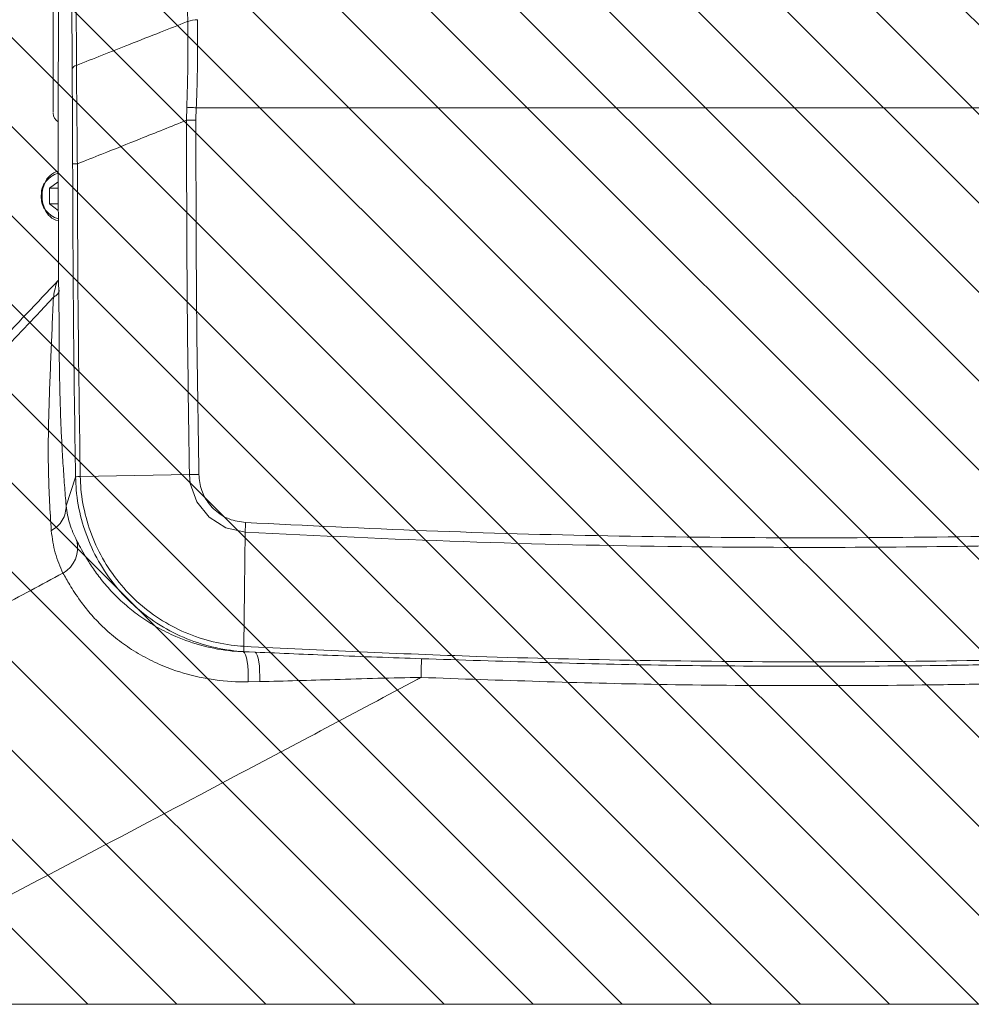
# Model space of a CAD drawing. Header units: millimetres. Extents: x 0 to 8410, y 0 to 5940.
# Tile 36 of 180: x 1153 to 1345, y 4078 to 4276. Entities that reach past the tile are written whole.
import ezdxf

# ---------------------------------------------------------------- set-up
doc = ezdxf.new("R2010")
doc.units = ezdxf.units.MM
doc.header["$LTSCALE"] = 10
doc.linetypes.add('CENTERX2', pattern=[20.32, 12.7, -2.54, 2.54, -2.54])

msp = doc.modelspace()

# ---------------------------------------------------------------- hatches: boundary and pattern name
at = {"linetype": 'Continuous'}
h = msp.add_hatch(dxfattribs=at)
h.set_pattern_fill('ANSI31', color=8, scale=4, angle=90, style=0)
h.paths.add_polyline_path([(1125.65, 4477.87), (1125.65, 4077.87), (1575.65, 4077.87), (1575.65, 4477.87)], flags=0)

# ---------------------------------------------------------------- linework, layer by layer
at = {"color": 8, "linetype": 'Continuous', "lineweight": 0}
for p, q in [((1163.45, 4266.47), (1163.33, 4333.21)), ((1164.2, 4333.95), (1164.32, 4267.22)), ((1186.77, 4276.08), (1186.77, 4276.08)), ((1186.53, 4256.14), (1186.57, 4258.76)), ((1188.48, 4258.66), (1188.42, 4256.14)), ((1407.53, 4258.66), (1188.48, 4258.66)), ((1162.26, 4178.4), (1164.16, 4184.19)), ((1198.02, 4149), (1198, 4148.97)), ((1198, 4148.97), (1200.39, 4148.88)), ((1200.39, 4148.88), (1198.02, 4149)), ((1201.28, 4142.94), (1198.96, 4142.9))]:
    msp.add_line(p, q, dxfattribs=at)
at = {"color": 7, "linetype": 'Continuous', "lineweight": 0}
for p, q in [((1158.9, 4242.46), (1160.66, 4243.75)), ((1158.9, 4239.28), (1158.9, 4242.46)), ((1160.67, 4242.46), (1158.9, 4242.46)), ((1160.68, 4237.98), (1158.9, 4239.28)), ((1160.68, 4239.28), (1158.9, 4239.28)), ((1160.61, 4223.79), (1160.62, 4223.81)), ((1164.16, 4184.2), (1164.16, 4184.19)), ((1165.11, 4184.31), (1187.12, 4184.71)), ((1198.02, 4149), (1198.03, 4149)), ((1125.65, 4077.87), (1575.65, 4077.87))]:
    msp.add_line(p, q, dxfattribs=at)
at = {"color": 7, "linetype": 'CENTERX2', "lineweight": 0}
msp.add_line((1766.15, 4077.87), (994.16, 4077.87), dxfattribs=at)
at = {"color": 8, "linetype": 'Continuous', "lineweight": 0, "flags": 128}
for points in [[(1186.57, 4258.76), (1186.77, 4258.75), (1186.99, 4258.74), (1187.22, 4258.73), (1187.45, 4258.72), (1187.7, 4258.7), (1187.96, 4258.69), (1188.22, 4258.68), (1188.48, 4258.66)], [(1186.53, 4256.14), (1186.73, 4256.14), (1186.94, 4256.14), (1187.17, 4256.14), (1187.4, 4256.14), (1187.65, 4256.14), (1187.9, 4256.14), (1188.16, 4256.14), (1188.42, 4256.14)], [(1163.57, 4247.35), (1163.6, 4247.35), (1163.65, 4247.35), (1163.73, 4247.35), (1163.84, 4247.35), (1163.98, 4247.35), (1164.14, 4247.35), (1164.32, 4247.35), (1164.52, 4247.35)], [(1198.36, 4173.09), (1198.36, 4173.09), (1194.47, 4173.97), (1191.08, 4176.09), (1188.61, 4179.18), (1187.29, 4182.88), (1187.12, 4184.71), (1187.12, 4184.71)], [(1198, 4148.97), (1198.24, 4148.76), (1198.45, 4148.35), (1198.63, 4147.75), (1198.78, 4146.99), (1198.89, 4146.1), (1198.96, 4145.09), (1198.98, 4144.01), (1198.96, 4142.9)], [(1200.39, 4148.88), (1200.6, 4148.67), (1200.8, 4148.27), (1200.97, 4147.69), (1201.11, 4146.95), (1201.21, 4146.07), (1201.27, 4145.09), (1201.3, 4144.03), (1201.28, 4142.94)]]:
    msp.add_lwpolyline(points, dxfattribs=at)
at = {"color": 7, "linetype": 'Continuous', "lineweight": 0, "flags": 128}
msp.add_lwpolyline([(1198.08, 4150.06), (1198.22, 4161.52), (1198.36, 4173.09)], dxfattribs=at)
at = {"color": 7, "linetype": 'Continuous', "lineweight": 0}
for centre, radius, start, end in [((5160.65, 4252.87), 4000, 178.3744, 180.68745), ((1161.65, 4257.55), 2, 179.9972, 240.0415), ((1161.71, 4241.94), 4.09, 105.3296, 157.2812), ((1161.69, 4239.77), 4.06, 202.7727, 255.251)]:
    msp.add_arc(centre, radius, start, end, dxfattribs=at)
at = {"color": 8, "linetype": 'Continuous', "lineweight": 0}
for centre, radius, start, end in [((1188.83, 4270.22), 6.21, 90.6139, 109.3311), ((1188.83, 4270.22), 6.21, 90.6186, 109.3331), ((1164.56, 4266.07), 1.17, 101.7353, 160.2819), ((1161.67, 4241.31), 4.26, 103.7325, 185.9482), ((1161.66, 4240.43), 4.25, 173.9976, 256.7367), ((1158.66, 4169.93), 5.91, 300.1376, 14.5057), ((1152.71, 4147.11), 81.16, 357.6514, 0.3243)]:
    msp.add_arc(centre, radius, start, end, dxfattribs=at)
for points, knots in [([(1186.77, 4276.08), (1186.62, 4297.35), (1186.43, 4324.92), (1186.74, 4352.5), (1186.81, 4358.8)], [0, 0, 0, 0, 0.771503, 1, 1, 1, 1]), ([(1164.32, 4267.22), (1166.05, 4267.9), (1169.62, 4269.3), (1175.28, 4271.53), (1180.95, 4273.77), (1184.87, 4275.32), (1186.69, 4276.05), (1186.77, 4276.08)], [0, 0, 0, 0, 0.231832, 0.47603, 0.756294, 0.989551, 1, 1, 1, 1]), ([(1186.57, 4258.76), (1186.6, 4259.5), (1186.73, 4262.78), (1186.82, 4268.69), (1186.79, 4273.59), (1186.77, 4276.08)], [0, 0, 0, 0, 0.124191, 0.55607, 1, 1, 1, 1]), ([(1188.76, 4276.42), (1188.77, 4273.95), (1188.79, 4270.2), (1188.7, 4264.95), (1188.61, 4261.52), (1188.52, 4259.42), (1188.48, 4258.66)], [0, 0, 0, 0, 0.431347, 0.653478, 0.875602, 1, 1, 1, 1]), ([(1164.32, 4267.22), (1164.33, 4265.87), (1164.36, 4263.16), (1164.41, 4258.94), (1164.45, 4254.6), (1164.49, 4250.71), (1164.51, 4248.29), (1164.52, 4247.35)], [0, 0, 0, 0, 0.212375, 0.424754, 0.642892, 0.861045, 1, 1, 1, 1]), ([(1163.57, 4247.35), (1163.57, 4248.25), (1163.56, 4251.93), (1163.54, 4257.01), (1163.5, 4262.46), (1163.47, 4265.13), (1163.45, 4266.47)], [0, 0, 0, 0, 0.139224, 0.563591, 0.781797, 1, 1, 1, 1]), ([(1186.53, 4256.14), (1183.42, 4254.9), (1177.74, 4252.62), (1170.4, 4249.69), (1166.18, 4248.01), (1164.52, 4247.35)], [0, 0, 0, 0, 0.423635, 0.774474, 1, 1, 1, 1]), ([(1187.12, 4184.71), (1186.94, 4196.61), (1186.58, 4220.42), (1186.55, 4244.23), (1186.53, 4256.14)], [0, 0, 0, 0, 0.4999803, 1, 1, 1, 1]), ([(1188.42, 4256.14), (1188.43, 4244.24), (1188.47, 4220.44), (1188.83, 4196.64), (1189.01, 4184.74)], [0, 0, 0, 0, 0.500021, 1, 1, 1, 1]), ([(1164.16, 4184.19), (1164, 4194.42), (1163.68, 4215.47), (1163.61, 4236.52), (1163.57, 4247.35)], [0, 0, 0, 0, 0.485822, 1, 1, 1, 1]), ([(1164.52, 4247.35), (1164.56, 4236.53), (1164.63, 4215.51), (1164.95, 4194.5), (1165.11, 4184.31)], [0, 0, 0, 0, 0.515026, 1, 1, 1, 1]), ([(1159.69, 4220.44), (1159.77, 4220.88), (1159.97, 4221.99), (1160.28, 4223.3), (1160.51, 4223.63), (1160.61, 4223.79)], [0, 0, 0, 0, 0.268925, 0.667016, 1, 1, 1, 1]), ([(1159.69, 4220.44), (1159.9, 4220.58), (1160.34, 4220.86), (1160.76, 4221.36), (1160.89, 4221.71), (1160.93, 4221.81)], [0, 0, 0, 0, 0.39879, 0.811964, 1, 1, 1, 1]), ([(1159.69, 4220.44), (1158.9, 4219.6), (1151.36, 4211.56), (1141.04, 4200.48), (1131.58, 4190.19), (1128.79, 4187.16)], [0, 0, 0, 0, 0.075997, 0.727625, 1, 1, 1, 1]), ([(1159.26, 4173.37), (1159.02, 4177.27), (1158.55, 4185.06), (1158.72, 4196.96), (1159.19, 4208.83), (1159.52, 4216.57), (1159.69, 4220.44)], [0, 0, 0, 0, 0.250032, 0.50005, 0.750056, 1, 1, 1, 1]), ([(1160.94, 4204.88), (1160.94, 4204.7), (1160.95, 4203.75), (1160.99, 4202.02), (1161.04, 4199.75), (1161.11, 4197.46), (1161.19, 4195.25), (1161.28, 4193.13), (1161.38, 4191.2), (1161.49, 4189.19), (1161.66, 4186.34), (1161.91, 4182.7), (1162.14, 4179.79), (1162.26, 4178.4)], [0, 0, 0, 0, 0.02118, 0.108791, 0.19994, 0.282222, 0.372547, 0.453692, 0.52566, 0.593124, 0.682389, 0.847783, 1, 1, 1, 1]), ([(1198.03, 4149), (1198.03, 4149), (1197.14, 4149.06), (1194.24, 4149.34), (1189.41, 4150.41), (1183.77, 4152.69), (1178.62, 4155.88), (1174.07, 4159.87), (1170.25, 4164.59), (1167.25, 4169.88), (1165.21, 4175.61), (1164.31, 4180.45), (1164.19, 4183.33), (1164.16, 4184.2)], [0, 0, 0, 0, 0.0001533, 0.0496475, 0.1626452, 0.2756416, 0.3877326, 0.4998238, 0.6127747, 0.725725, 0.8386714, 0.9516181, 1, 1, 1, 1]), ([(1165.11, 4184.31), (1165.14, 4183.48), (1165.26, 4180.68), (1166.13, 4175.97), (1168.11, 4170.39), (1171.03, 4165.23), (1174.75, 4160.63), (1179.19, 4156.74), (1184.21, 4153.64), (1189.7, 4151.4), (1194.41, 4150.43), (1197.22, 4150.06), (1198.08, 4150.06), (1198.08, 4150.06)], [0, 0, 0, 0, 0.047942, 0.160993, 0.274042, 0.387102, 0.500159, 0.612377, 0.724597, 0.837701, 0.950806, 0.999999, 1, 1, 1, 1]), ([(1189.01, 4184.74), (1189.12, 4183.64), (1189.29, 4182.02), (1190.45, 4179.53), (1192.18, 4177.36), (1195.08, 4175.51), (1197.31, 4175.18), (1198.42, 4175.02)], [0, 0, 0, 0, 0.2219095, 0.3253461, 0.5487666, 0.7744042, 1, 1, 1, 1]), ([(1162.26, 4178.4), (1162.23, 4177.91), (1162.16, 4176.9), (1161.53, 4175.48), (1160.57, 4174.23), (1159.69, 4173.66), (1159.26, 4173.37)], [0, 0, 0, 0, 0.24558, 0.5000082, 0.7544252, 1, 1, 1, 1]), ([(1162.26, 4178.4), (1162.45, 4177.15), (1162.83, 4174.65), (1163.86, 4172.49), (1164.38, 4171.41)], [0, 0, 0, 0, 0.499363, 1, 1, 1, 1]), ([(1198.42, 4175.02), (1210.58, 4174.42), (1234.9, 4173.23), (1271.44, 4172.24), (1308.03, 4171.84), (1344.68, 4172.1), (1381.37, 4172.95), (1405.81, 4174.05), (1418.03, 4174.61)], [0, 0, 0, 0, 0.166355, 0.332727, 0.499082, 0.666049, 0.833033, 1, 1, 1, 1]), ([(1161.62, 4164.82), (1161.04, 4166.14), (1159.88, 4168.8), (1159.47, 4171.85), (1159.26, 4173.37)], [0, 0, 0, 0, 0.4992576, 1, 1, 1, 1]), ([(1418.12, 4172.68), (1407.15, 4172.18), (1385.2, 4171.17), (1352.24, 4170.31), (1319.28, 4169.93), (1282.63, 4170.11), (1242.31, 4170.98), (1213.02, 4172.38), (1198.36, 4173.09)], [0, 0, 0, 0, 0.149861, 0.299772, 0.449633, 0.599544, 0.799713, 1, 1, 1, 1]), ([(1164.38, 4171.41), (1164.61, 4170.97), (1165.06, 4170.09), (1166.1, 4168.21), (1167.47, 4166.03), (1169.26, 4163.56), (1171.52, 4160.94), (1174.19, 4158.37), (1177.25, 4155.97), (1180.59, 4153.85), (1184.74, 4151.76), (1189.81, 4150.03), (1194.49, 4149.16), (1197.26, 4149.01), (1198, 4148.97)], [0, 0, 0, 0, 0.089961, 0.180139, 0.270048, 0.356556, 0.443333, 0.529728, 0.605669, 0.681893, 0.757805, 0.859912, 0.962041, 1, 1, 1, 1]), ([(1130.97, 4148.47), (1136.85, 4151.6), (1147.07, 4157.04), (1157.29, 4162.5), (1161.62, 4164.82)], [0, 0, 0, 0, 0.5753708, 1, 1, 1, 1]), ([(1198.96, 4142.9), (1198.11, 4142.9), (1195.04, 4142.91), (1189.82, 4143.56), (1184.18, 4145.09), (1179.55, 4147.06), (1175.84, 4149.12), (1172.46, 4151.48), (1169.53, 4154.05), (1167.05, 4156.7), (1164.75, 4159.64), (1162.87, 4162.63), (1162.04, 4164.09), (1161.62, 4164.82)], [0, 0, 0, 0, 0.0425493, 0.154045, 0.2654766, 0.3437322, 0.4222932, 0.5005298, 0.5841102, 0.6680703, 0.7517234, 0.8758489, 1, 1, 1, 1]), ([(1198.08, 4150.06), (1213.72, 4149.3), (1240.33, 4148.02), (1277.95, 4147.15), (1310.91, 4146.85), (1343.87, 4147.09), (1380.67, 4147.89), (1406.47, 4149.07), (1421.28, 4149.75)], [0, 0, 0, 0, 0.21053, 0.358098, 0.505666, 0.653235, 0.800803, 1, 1, 1, 1]), ([(1200.39, 4148.88), (1205.57, 4148.66), (1216.71, 4148.18), (1227.9, 4147.78), (1233.87, 4147.57)], [0, 0, 0, 0, 0.465547, 1, 1, 1, 1]), ([(1233.87, 4147.57), (1249.81, 4147.05), (1274.86, 4146.24), (1309.07, 4145.99), (1331.9, 4146.09), (1353.66, 4146.43), (1381.95, 4147.1), (1405.66, 4148.23), (1421.31, 4148.98)], [0, 0, 0, 0, 0.255133, 0.401235, 0.547337, 0.620378, 0.749359, 1, 1, 1, 1]), ([(1424.84, 4145.56), (1416.46, 4145.07), (1399.69, 4144.09), (1374.84, 4143.11), (1353.8, 4142.55), (1332, 4142.19), (1309.14, 4142.07), (1274.87, 4142.34), (1249.77, 4143.22), (1233.81, 4143.78)], [0, 0, 0, 0, 0.131799, 0.263598, 0.390352, 0.462129, 0.605701, 0.749273, 1, 1, 1, 1]), ([(1233.81, 4143.78), (1233.55, 4143.65), (1227.17, 4140.25), (1214.66, 4133.59), (1193.03, 4122.11), (1171.39, 4110.67), (1151.13, 4100), (1140.26, 4094.3), (1135.5, 4091.8)], [0, 0, 0, 0, 0.007783, 0.194674, 0.381571, 0.668009, 0.854917, 1, 1, 1, 1]), ([(1233.81, 4143.78), (1230.9, 4143.74), (1225.08, 4143.65), (1214.2, 4143.27), (1206.3, 4143.07), (1201.28, 4142.94)], [0, 0, 0, 0, 0.265991, 0.532636, 1, 1, 1, 1])]:
    msp.add_open_spline(points, degree=3, knots=knots, dxfattribs=at)
at = {"color": 7, "linetype": 'Continuous', "lineweight": 0}
for points, knots in [([(1159.65, 4257.68), (1159.65, 4257.68), (1159.65, 4257.68), (1159.65, 4259), (1159.65, 4261.31), (1159.65, 4264.4), (1159.65, 4267.44), (1159.65, 4270.47), (1159.65, 4273.34), (1159.65, 4276.02), (1159.65, 4277.65), (1159.65, 4278.34), (1159.65, 4278.15), (1159.65, 4278.14)], [0, 0, 0, 0, 0.07209, 0.179375, 0.286449, 0.393432, 0.500411, 0.567584, 0.67499, 0.782597, 0.890286, 0.997904, 1, 1, 1, 1]), ([(1157.84, 4243.46), (1157.74, 4243.25), (1157.45, 4242.68), (1157.28, 4241.77), (1157.25, 4241.11), (1157.24, 4240.87)], [0, 0, 0, 0, 0.268971, 0.735324, 1, 1, 1, 1]), ([(1157.24, 4240.87), (1157.25, 4240.64), (1157.27, 4239.99), (1157.45, 4239.08), (1157.74, 4238.49), (1157.86, 4238.26)], [0, 0, 0, 0, 0.24753, 0.709978, 1, 1, 1, 1]), ([(1160.61, 4223.79), (1156.39, 4219.34), (1145.31, 4207.64), (1134.39, 4195.82), (1127.63, 4188.5)], [0, 0, 0, 0, 0.380794, 1, 1, 1, 1]), ([(1164.16, 4184.2), (1164.16, 4184.2), (1164.16, 4184.2), (1164.16, 4184.21), (1164.16, 4184.22), (1164.16, 4184.23), (1164.19, 4184.25), (1164.36, 4184.27), (1164.72, 4184.29), (1165.04, 4184.31), (1165.11, 4184.31)], [0, 0, 0, 0, 0.002867, 0.005737, 0.011292, 0.031666, 0.112204, 0.43615, 0.865265, 1, 1, 1, 1]), ([(1187.12, 4184.71), (1187.4, 4184.71), (1187.96, 4184.72), (1188.66, 4184.74), (1189.01, 4184.74)], [0, 0, 0, 0, 0.500002, 1, 1, 1, 1]), ([(1198.36, 4173.09), (1198.37, 4173.38), (1198.38, 4173.96), (1198.41, 4174.66), (1198.42, 4175.02)], [0, 0, 0, 0, 0.500014, 1, 1, 1, 1]), ([(1198.09, 4150.06), (1198.08, 4149.84), (1198.06, 4149.38), (1198.06, 4149.1), (1198.06, 4149.02), (1198.06, 4149.01), (1198.04, 4149), (1198.04, 4149), (1198.03, 4149), (1198.03, 4149)], [0, 0, 0, 0, 0.393396, 0.822361, 0.951792, 0.984488, 0.992209, 0.996088, 1, 1, 1, 1])]:
    msp.add_open_spline(points, degree=3, knots=knots, dxfattribs=at)

doc.saveas('drawing.dxf')
